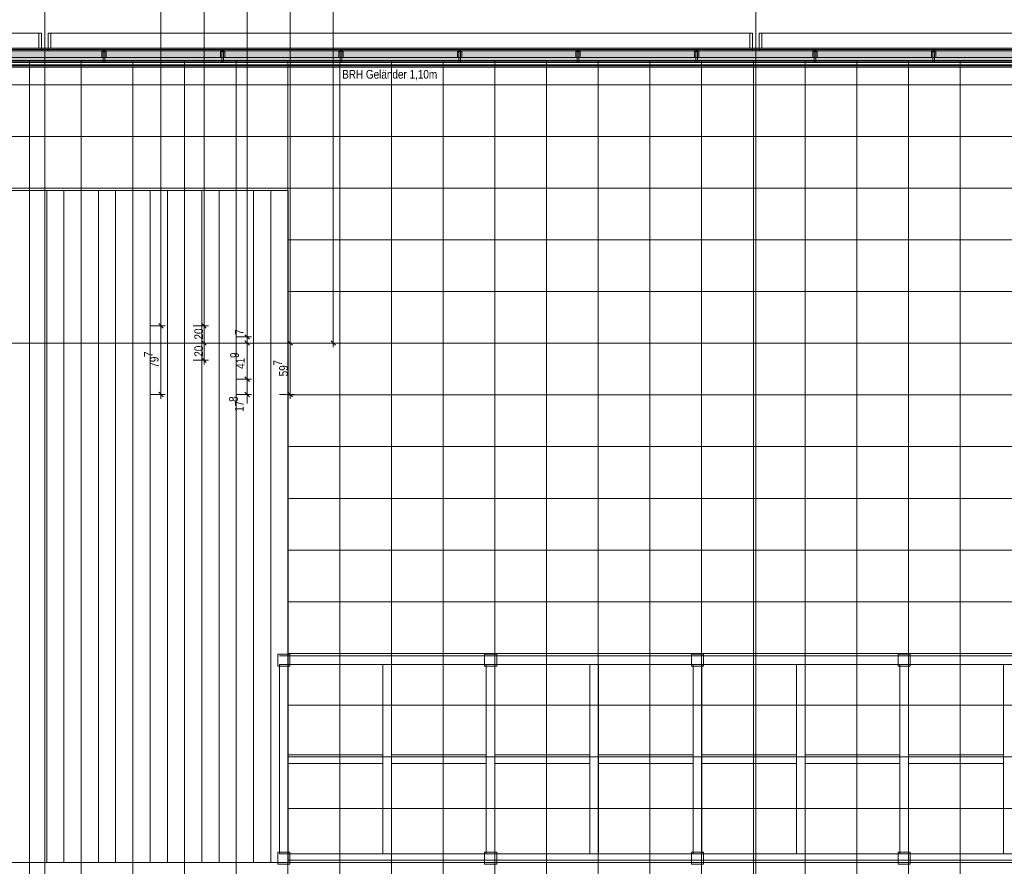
# Model space of a CAD drawing. Extents: x -620 to 300, y 62 to 1112.
# Tile 108 of 200: x -297 to -69, y 263 to 460. Entities that reach past the tile are written whole.
import ezdxf
from ezdxf.lldxf.tags import DXFTag

# ---------------------------------------------------------------- set-up
doc = ezdxf.new("R2010")
doc.units = 0
doc.layers.get('0').update_dxf_attribs({"lineweight": 13})
for name, color, linetype, lineweight, true_color in [('30 -33 Aussenwände- 7 Fassade_ Elemente', 7, 'Continuous', 9, 0x00aacc), ('30 -34 Innenwände- 6 Elemente', 7, 'Continuous', 9, 0xff6633), ('30 -36 Dächer- 3 Dachbeläge', 7, 'Continuous', 15, 0x9999ff), ('30 -36 Dächer- 4 Dachbekleidungen', 7, 'Continuous', 9, 0xccccff), ('60- 61 allgemeine Ausstattung- 4 Terrassen', 9, 'Continuous', 9, 0x808080), ('70 -72 Beschriftung- 1 Beschriftung allgemein', 7, 'Continuous', 9, 0xff6633), ('70 -76 Bemaßung- 2 Allgemein', 9, 'Continuous', 5, 0x808080)]:
    doc.layers.add(name, color=color, linetype=linetype, lineweight=lineweight, true_color=true_color)
doc.layers.add('70 -71 Achsen- 1 Gebäudeachsen', color=7, linetype='STRICHPUNKT2-A06CPVM0L0', lineweight=18)
doc.styles.get("Standard").update_dxf_attribs({"font": 'ARIALN.TTF'})
tags = doc.linetypes.add('grob-A06CPVLVL0', pattern=[14, 3, -8, 3]).pattern_tags.tags
tags[8:9] = [DXFTag(74, 4), DXFTag(75, 0), DXFTag(340, '0'), DXFTag(46, 0.0), DXFTag(50, 0.0), DXFTag(44, 0.0), DXFTag(45, 0.0)]
tags[6:7] = [DXFTag(74, 4), DXFTag(75, 0), DXFTag(340, '0'), DXFTag(46, 0.0), DXFTag(50, 0.0), DXFTag(44, 0.0), DXFTag(45, 0.0)]
tags[4:5] = [DXFTag(74, 4), DXFTag(75, 0), DXFTag(340, '0'), DXFTag(46, 0.0), DXFTag(50, 0.0), DXFTag(44, 0.0), DXFTag(45, 0.0)]
tags = doc.linetypes.add('STRICHPUNKT2-A06CPVM0L0', pattern=[12.7, 6.35, -3.175, 0, -3.175]).pattern_tags.tags
tags[10:11] = [DXFTag(74, 4), DXFTag(75, 0), DXFTag(340, '0'), DXFTag(46, 0.0), DXFTag(50, 0.0), DXFTag(44, 0.0), DXFTag(45, 0.0)]
tags[8:9] = [DXFTag(74, 4), DXFTag(75, 0), DXFTag(340, '0'), DXFTag(46, 0.0), DXFTag(50, 0.0), DXFTag(44, 0.0), DXFTag(45, 0.0)]
tags[6:7] = [DXFTag(74, 4), DXFTag(75, 0), DXFTag(340, '0'), DXFTag(46, 0.0), DXFTag(50, 0.0), DXFTag(44, 0.0), DXFTag(45, 0.0)]
tags[4:5] = [DXFTag(74, 4), DXFTag(75, 0), DXFTag(340, '0'), DXFTag(46, 0.0), DXFTag(50, 0.0), DXFTag(44, 0.0), DXFTag(45, 0.0)]

# ---------------------------------------------------------------- blocks, each defined once
blk = doc.blocks.new('Referenz-A06CPVM1L0')
at = {"layer": '30 -33 Aussenwände- 7 Fassade_ Elemente', "color": 0, "linetype": 'Continuous', "ltscale": 0.13}
for p, q in [((-346.88, 456.55), (-292.58, 456.55)), ((-346.88, 456.55), (-291.98, 456.55)), ((-292.58, 456.55), (-292.58, 453.01)), ((-291.98, 456.55), (-291.98, 452.41)), ((-290.38, 456.55), (-126.98, 456.55)), ((-290.38, 452.41), (-290.38, 456.55)), ((-289.78, 456.55), (-127.58, 456.55)), ((-289.78, 453.01), (-289.78, 456.55)), ((-127.58, 456.55), (-127.58, 453.01)), ((-126.98, 456.55), (-126.98, 452.41)), ((-125.38, 456.55), (26.88, 456.55)), ((-125.38, 452.41), (-125.38, 456.55)), ((-124.78, 456.55), (26.88, 456.55)), ((-124.78, 453.01), (-124.78, 456.55)), ((-292.58, 453.01), (-346.88, 453.01)), ((-127.58, 453.01), (-289.78, 453.01)), ((26.88, 453.01), (-124.78, 453.01)), ((-291.98, 452.41), (-346.88, 452.41)), ((-346.88, 452.41), (26.88, 452.41)), ((-126.98, 452.41), (-290.38, 452.41)), ((26.88, 452.41), (-125.38, 452.41))]:
    blk.add_line(p, q, dxfattribs=at)
at = {"layer": '30 -34 Innenwände- 6 Elemente', "color": 0, "linetype": 'Continuous', "ltscale": 0.13}
for p, q in [((-349.08, 450.21), (26.88, 450.21)), ((26.88, 452.41), (-346.88, 452.41)), ((-350.68, 448.61), (26.88, 448.61)), ((26.88, 449.21), (-350.08, 449.21))]:
    blk.add_line(p, q, dxfattribs=at)
at = {"layer": '30 -36 Dächer- 3 Dachbeläge', "color": 0, "linetype": 'Continuous', "ltscale": 0.15}
for p, q in [((-349.08, 453.01), (26.88, 453.01)), ((26.88, 450.01), (-349.08, 450.01))]:
    blk.add_line(p, q, dxfattribs=at)
at = {"layer": '30 -36 Dächer- 3 Dachbeläge', "color": 0, "lineweight": 9}
for p, q in [((-277.63, 452.31), (-277.63, 452.71)), ((-277.23, 452.71), (-277.23, 452.31)), ((-250.13, 452.31), (-250.13, 452.71)), ((-249.73, 452.71), (-249.73, 452.31)), ((-222.63, 452.31), (-222.63, 452.71)), ((-222.23, 452.71), (-222.23, 452.31)), ((-195.13, 452.31), (-195.13, 452.71)), ((-194.73, 452.71), (-194.73, 452.31)), ((-167.63, 452.31), (-167.63, 452.71)), ((-167.23, 452.71), (-167.23, 452.31)), ((-140.13, 452.31), (-140.13, 452.71)), ((-139.73, 452.71), (-139.73, 452.31)), ((-112.63, 452.31), (-112.63, 452.71)), ((-112.23, 452.71), (-112.23, 452.31)), ((-85.13, 452.31), (-85.13, 452.71)), ((-84.73, 452.71), (-84.73, 452.31)), ((-277.23, 452.31), (-277.63, 452.31)), ((-249.73, 452.31), (-250.13, 452.31)), ((-222.23, 452.31), (-222.63, 452.31)), ((-194.73, 452.31), (-195.13, 452.31)), ((-167.23, 452.31), (-167.63, 452.31)), ((-139.73, 452.31), (-140.13, 452.31)), ((-112.23, 452.31), (-112.63, 452.31)), ((-84.73, 452.31), (-85.13, 452.31))]:
    blk.add_line(p, q, dxfattribs=at)
at = {"layer": '30 -36 Dächer- 3 Dachbeläge', "color": 0, "lineweight": 0}
for points in [[(-349.08, 450.01), (-349.08, 453.01), (26.88, 450.01)], [(26.88, 450.01), (-349.08, 453.01), (26.88, 453.01)], [(-277.63, 452.31), (-277.23, 452.31), (-277.63, 452.71)], [(-277.63, 452.71), (-277.23, 452.31), (-277.23, 452.71)], [(-250.13, 452.31), (-249.73, 452.31), (-250.13, 452.71)], [(-250.13, 452.71), (-249.73, 452.31), (-249.73, 452.71)], [(-222.63, 452.31), (-222.23, 452.31), (-222.63, 452.71)], [(-222.63, 452.71), (-222.23, 452.31), (-222.23, 452.71)], [(-195.13, 452.31), (-194.73, 452.31), (-195.13, 452.71)], [(-195.13, 452.71), (-194.73, 452.31), (-194.73, 452.71)], [(-167.63, 452.31), (-167.23, 452.31), (-167.63, 452.71)], [(-167.63, 452.71), (-167.23, 452.31), (-167.23, 452.71)], [(-140.13, 452.31), (-139.73, 452.31), (-140.13, 452.71)], [(-140.13, 452.71), (-139.73, 452.31), (-139.73, 452.71)], [(-112.63, 452.31), (-112.23, 452.31), (-112.63, 452.71)], [(-112.63, 452.71), (-112.23, 452.31), (-112.23, 452.71)], [(-85.13, 452.31), (-84.73, 452.31), (-85.13, 452.71)], [(-85.13, 452.71), (-84.73, 452.31), (-84.73, 452.71)]]:
    blk.add_solid(points, dxfattribs=at)
at = {"layer": '30 -36 Dächer- 4 Dachbekleidungen', "color": 0, "linetype": 'Continuous', "ltscale": 0.13}
for p, q in [((-349.08, 452.71), (26.88, 452.71)), ((26.88, 450.91), (-349.08, 450.91)), ((-277.93, 450.91), (-277.93, 452.31)), ((-277.93, 452.31), (-277.63, 452.31)), ((-277.23, 452.31), (-277.63, 452.31)), ((-277.63, 452.31), (-277.63, 450.91)), ((-277.63, 449.71), (-277.63, 450.91)), ((-277.23, 450.91), (-277.23, 452.31)), ((-276.93, 452.31), (-277.23, 452.31)), ((-277.23, 450.91), (-277.23, 449.71)), ((-276.93, 450.91), (-276.93, 452.31)), ((-250.43, 450.91), (-250.43, 452.31)), ((-250.43, 452.31), (-250.13, 452.31)), ((-249.73, 452.31), (-250.13, 452.31)), ((-250.13, 452.31), (-250.13, 450.91)), ((-250.13, 449.71), (-250.13, 450.91)), ((-249.73, 450.91), (-249.73, 452.31)), ((-249.43, 452.31), (-249.73, 452.31)), ((-249.73, 450.91), (-249.73, 449.71)), ((-249.43, 450.91), (-249.43, 452.31)), ((-222.93, 450.91), (-222.93, 452.31)), ((-222.93, 452.31), (-222.63, 452.31)), ((-222.23, 452.31), (-222.63, 452.31)), ((-222.63, 452.31), (-222.63, 450.91)), ((-222.63, 449.71), (-222.63, 450.91)), ((-222.23, 450.91), (-222.23, 452.31)), ((-221.93, 452.31), (-222.23, 452.31)), ((-222.23, 450.91), (-222.23, 449.71)), ((-221.93, 450.91), (-221.93, 452.31)), ((-195.43, 450.91), (-195.43, 452.31)), ((-195.43, 452.31), (-195.13, 452.31)), ((-194.73, 452.31), (-195.13, 452.31)), ((-195.13, 452.31), (-195.13, 450.91)), ((-195.13, 449.71), (-195.13, 450.91)), ((-194.73, 450.91), (-194.73, 452.31)), ((-194.43, 452.31), (-194.73, 452.31)), ((-194.73, 450.91), (-194.73, 449.71)), ((-194.43, 450.91), (-194.43, 452.31)), ((-167.93, 450.91), (-167.93, 452.31)), ((-167.93, 452.31), (-167.63, 452.31)), ((-167.23, 452.31), (-167.63, 452.31)), ((-167.63, 452.31), (-167.63, 450.91)), ((-167.63, 449.71), (-167.63, 450.91)), ((-167.23, 450.91), (-167.23, 452.31)), ((-166.93, 452.31), (-167.23, 452.31)), ((-167.23, 450.91), (-167.23, 449.71)), ((-166.93, 450.91), (-166.93, 452.31)), ((-140.43, 450.91), (-140.43, 452.31)), ((-140.43, 452.31), (-140.13, 452.31)), ((-139.73, 452.31), (-140.13, 452.31)), ((-140.13, 452.31), (-140.13, 450.91)), ((-140.13, 449.71), (-140.13, 450.91)), ((-139.73, 450.91), (-139.73, 452.31)), ((-139.43, 452.31), (-139.73, 452.31)), ((-139.73, 450.91), (-139.73, 449.71)), ((-139.43, 450.91), (-139.43, 452.31)), ((-112.93, 450.91), (-112.93, 452.31)), ((-112.93, 452.31), (-112.63, 452.31)), ((-112.23, 452.31), (-112.63, 452.31)), ((-112.63, 452.31), (-112.63, 450.91)), ((-112.63, 449.71), (-112.63, 450.91)), ((-112.23, 450.91), (-112.23, 452.31)), ((-111.93, 452.31), (-112.23, 452.31)), ((-112.23, 450.91), (-112.23, 449.71)), ((-111.93, 450.91), (-111.93, 452.31)), ((-85.43, 450.91), (-85.43, 452.31)), ((-85.43, 452.31), (-85.13, 452.31)), ((-84.73, 452.31), (-85.13, 452.31)), ((-85.13, 452.31), (-85.13, 450.91)), ((-85.13, 449.71), (-85.13, 450.91)), ((-84.73, 450.91), (-84.73, 452.31)), ((-84.43, 452.31), (-84.73, 452.31)), ((-84.73, 450.91), (-84.73, 449.71)), ((-84.43, 450.91), (-84.43, 452.31)), ((-350.38, 448.91), (26.88, 448.91)), ((26.88, 449.71), (-349.58, 449.71)), ((-277.23, 449.71), (-277.63, 449.71)), ((-249.73, 449.71), (-250.13, 449.71)), ((-222.23, 449.71), (-222.63, 449.71)), ((-194.73, 449.71), (-195.13, 449.71)), ((-167.23, 449.71), (-167.63, 449.71)), ((-139.73, 449.71), (-140.13, 449.71)), ((-112.23, 449.71), (-112.63, 449.71)), ((-84.73, 449.71), (-85.13, 449.71))]:
    blk.add_line(p, q, dxfattribs=at)
at = {"layer": '60- 61 allgemeine Ausstattung- 4 Terrassen', "color": 0}
for p, q in [((26.88, 450.21), (-349.08, 450.21)), ((-294.76, 420.01), (-294.76, 450.21)), ((-282.76, 420.01), (-282.76, 450.21)), ((-270.76, 420.01), (-270.76, 450.21)), ((-258.76, 420.01), (-258.76, 450.21)), ((-246.76, 420.01), (-246.76, 450.21)), ((-234.76, 420.01), (-234.76, 450.21)), ((-222.76, 214.01), (-222.76, 450.21)), ((-210.76, 214.01), (-210.76, 450.21)), ((-198.76, 214.01), (-198.76, 450.21)), ((-186.76, 214.01), (-186.76, 450.21)), ((-174.76, 214.01), (-174.76, 450.21)), ((-162.76, 214.01), (-162.76, 450.21)), ((-150.76, 214.01), (-150.76, 450.21)), ((-138.76, 214.01), (-138.76, 450.21)), ((-126.76, 214.01), (-126.76, 450.21)), ((-114.76, 214.01), (-114.76, 450.21)), ((-102.76, 214.01), (-102.76, 450.21)), ((-90.76, 214.01), (-90.76, 450.21)), ((-78.76, 214.01), (-78.76, 450.21)), ((-398.08, 444.55), (26.88, 444.55)), ((-398.08, 432.55), (26.88, 432.55)), ((-398.08, 420.55), (26.88, 420.55)), ((-354.73, 420.01), (-234.73, 420.01)), ((-354.73, 420.01), (-234.73, 420.01)), ((-294.76, 264.01), (-294.76, 420.01)), ((-290.76, 264.01), (-290.76, 420.01)), ((-286.76, 264.01), (-286.76, 420.01)), ((-282.76, 264.01), (-282.76, 420.01)), ((-278.76, 264.01), (-278.76, 420.01)), ((-274.76, 264.01), (-274.76, 420.01)), ((-270.76, 264.01), (-270.76, 420.01)), ((-266.76, 264.01), (-266.76, 420.01)), ((-262.76, 264.01), (-262.76, 420.01)), ((-258.76, 264.01), (-258.76, 420.01)), ((-254.76, 264.01), (-254.76, 420.01)), ((-250.76, 264.01), (-250.76, 420.01)), ((-246.76, 264.01), (-246.76, 420.01)), ((-242.76, 264.01), (-242.76, 420.01)), ((-238.76, 264.01), (-238.76, 420.01)), ((-234.76, 264.01), (-234.76, 420.01)), ((-234.73, 420.01), (-234.73, 264.01)), ((-234.73, 420.01), (-234.73, 264.01)), ((-234.73, 408.55), (26.88, 408.55)), ((-234.73, 396.55), (26.88, 396.55)), ((-234.73, 384.55), (31.02, 384.55)), ((-234.73, 372.55), (44.42, 372.55)), ((-234.73, 360.55), (44.42, 360.55)), ((-234.73, 348.55), (44.42, 348.55)), ((-234.73, 336.55), (44.42, 336.55)), ((-234.73, 324.55), (44.42, 324.55)), ((-237.13, 312.41), (-234.33, 312.41)), ((-237.13, 309.61), (-237.13, 312.41)), ((-234.73, 312.55), (44.42, 312.55)), ((-234.33, 312.41), (-234.33, 309.61)), ((-189.13, 312.41), (-186.33, 312.41)), ((-189.13, 309.61), (-189.13, 312.41)), ((-186.33, 312.41), (-186.33, 309.61)), ((-141.13, 312.41), (-138.33, 312.41)), ((-141.13, 309.61), (-141.13, 312.41)), ((-138.33, 312.41), (-138.33, 309.61)), ((-93.13, 312.41), (-90.33, 312.41)), ((-93.13, 309.61), (-93.13, 312.41)), ((-90.33, 312.41), (-90.33, 309.61)), ((-234.33, 309.61), (-237.13, 309.61)), ((-186.33, 309.61), (-189.13, 309.61)), ((-138.33, 309.61), (-141.13, 309.61)), ((-90.33, 309.61), (-93.13, 309.61)), ((-234.73, 300.55), (44.42, 300.55)), ((-234.73, 288.55), (44.42, 288.55)), ((-234.73, 276.55), (44.42, 276.55)), ((-237.13, 266.41), (-234.33, 266.41)), ((-237.13, 263.61), (-237.13, 266.41)), ((-234.33, 266.41), (-234.33, 263.61)), ((-189.13, 266.41), (-186.33, 266.41)), ((-189.13, 263.61), (-189.13, 266.41)), ((-186.33, 266.41), (-186.33, 263.61)), ((-141.13, 266.41), (-138.33, 266.41)), ((-141.13, 263.61), (-141.13, 266.41)), ((-138.33, 266.41), (-138.33, 263.61)), ((-93.13, 266.41), (-90.33, 266.41)), ((-93.13, 263.61), (-93.13, 266.41)), ((-90.33, 266.41), (-90.33, 263.61)), ((-234.73, 264.01), (-354.73, 264.01)), ((-234.73, 264.01), (-354.73, 264.01)), ((-294.76, 214.01), (-294.76, 264.01)), ((-282.76, 214.01), (-282.76, 264.01)), ((-270.76, 214.01), (-270.76, 264.01)), ((-258.76, 214.01), (-258.76, 264.01)), ((-246.76, 214.01), (-246.76, 264.01)), ((-234.33, 263.61), (-237.13, 263.61)), ((-234.76, 214.01), (-234.76, 264.01)), ((-234.73, 264.55), (44.42, 264.55)), ((-186.33, 263.61), (-189.13, 263.61)), ((-138.33, 263.61), (-141.13, 263.61)), ((-90.33, 263.61), (-93.13, 263.61))]:
    blk.add_line(p, q, dxfattribs=at)
at = {"layer": '60- 61 allgemeine Ausstattung- 4 Terrassen', "color": 0, "linetype": 'grob-A06CPVLVL0', "ltscale": 0.13}
for p, q in [((2.87, 312.01), (-236.73, 312.01)), ((-236.73, 310.01), (-236.73, 266.01)), ((-236.73, 310.01), (2.87, 310.01)), ((-234.73, 310.01), (-234.73, 266.01)), ((-212.73, 310.01), (-212.73, 266.01)), ((-210.73, 310.01), (-210.73, 266.01)), ((-188.73, 310.01), (-188.73, 266.01)), ((-186.73, 310.01), (-186.73, 266.01)), ((-164.73, 310.01), (-164.73, 266.01)), ((-162.73, 310.01), (-162.73, 266.01)), ((-140.73, 310.01), (-140.73, 266.01)), ((-138.73, 310.01), (-138.73, 266.01)), ((-116.73, 310.01), (-116.73, 266.01)), ((-114.73, 310.01), (-114.73, 266.01)), ((-92.73, 310.01), (-92.73, 266.01)), ((-90.73, 310.01), (-90.73, 266.01)), ((-68.73, 310.01), (-68.73, 266.01)), ((-212.73, 289.01), (-234.73, 289.01)), ((-188.73, 289.01), (-210.73, 289.01)), ((-164.73, 289.01), (-186.73, 289.01)), ((-140.73, 289.01), (-162.73, 289.01)), ((-116.73, 289.01), (-138.73, 289.01)), ((-92.73, 289.01), (-114.73, 289.01)), ((-68.73, 289.01), (-90.73, 289.01)), ((-212.73, 287.01), (-234.73, 287.01)), ((-188.73, 287.01), (-210.73, 287.01)), ((-164.73, 287.01), (-186.73, 287.01)), ((-140.73, 287.01), (-162.73, 287.01)), ((-116.73, 287.01), (-138.73, 287.01)), ((-92.73, 287.01), (-114.73, 287.01)), ((-68.73, 287.01), (-90.73, 287.01)), ((-236.73, 266.01), (2.87, 266.01)), ((-236.73, 264.01), (2.87, 264.01))]:
    blk.add_line(p, q, dxfattribs=at)
at = {"layer": '70 -71 Achsen- 1 Gebäudeachsen', "color": 0, "linetype": 'STRICHPUNKT2-A06CPVM0L0', "ltscale": 0.18}
for p, q in [((-291.18, 1084.55), (-291.18, 85.11)), ((-126.18, 1084.55), (-126.18, 85.11)), ((-539.61, 384.61), (75.88, 384.61))]:
    blk.add_line(p, q, dxfattribs=at)
at = {"layer": '70 -76 Bemaßung- 2 Allgemein', "color": 0, "linetype": 'Continuous', "ltscale": 0.13}
for p, q in [((-234.24, 385.67), (-234.24, 596.61)), ((-224.24, 385.67), (-224.24, 548.55)), ((-244.24, 387.07), (-244.24, 547.15)), ((-254.24, 389.67), (-254.24, 544.55)), ((-264.24, 389.67), (-264.24, 541.05)), ((-266.74, 388.61), (-263.24, 388.61)), ((-266.74, 388.61), (-263.24, 388.61)), ((-264.24, 387.61), (-264.24, 389.67)), ((-264.24, 389.61), (-264.24, 387.55)), ((-256.74, 388.61), (-253.24, 388.61)), ((-256.74, 388.61), (-253.24, 388.61)), ((-254.24, 387.61), (-254.24, 389.67)), ((-254.24, 389.61), (-254.24, 387.55)), ((-264.24, 373.73), (-264.24, 387.55)), ((-254.24, 385.67), (-254.24, 387.55)), ((-244.24, 387.07), (-244.24, 388.13)), ((-244.24, 385.01), (-244.24, 387.07)), ((-244.24, 385.01), (-244.24, 387.07)), ((-256.74, 384.61), (-253.24, 384.61)), ((-256.74, 384.61), (-253.24, 384.61)), ((-254.24, 383.61), (-254.24, 385.67)), ((-254.24, 385.61), (-254.24, 383.55)), ((-246.74, 386.01), (-243.24, 386.01)), ((-246.74, 386.01), (-243.24, 386.01)), ((-246.74, 384.61), (-243.24, 384.61)), ((-246.74, 384.61), (-243.24, 384.61)), ((-244.24, 384.61), (-244.24, 386.01)), ((-244.24, 385.61), (-244.24, 383.55)), ((-244.24, 385.61), (-244.24, 383.55)), ((-236.74, 384.61), (-233.24, 384.61)), ((-236.74, 384.61), (-233.24, 384.61)), ((-234.24, 383.61), (-234.24, 385.67)), ((-234.24, 385.61), (-234.24, 383.55)), ((-226.74, 384.61), (-223.24, 384.61)), ((-224.24, 383.61), (-224.24, 385.67)), ((-254.24, 381.67), (-254.24, 383.55)), ((-254.24, 379.61), (-254.24, 381.67)), ((-244.24, 383.55), (-244.24, 382.49)), ((-244.24, 377.29), (-244.24, 383.55)), ((-234.24, 373.73), (-234.24, 383.55)), ((-256.74, 380.61), (-253.24, 380.61)), ((-244.24, 377.29), (-244.24, 378.35)), ((-244.24, 375.23), (-244.24, 377.29)), ((-244.24, 375.23), (-244.24, 377.29)), ((-246.74, 376.23), (-243.24, 376.23)), ((-246.74, 376.23), (-243.24, 376.23)), ((-244.24, 372.67), (-244.24, 376.23)), ((-266.74, 372.67), (-263.24, 372.67)), ((-264.24, 371.67), (-264.24, 373.73)), ((-246.74, 372.67), (-243.24, 372.67)), ((-244.24, 373.67), (-244.24, 371.61)), ((-236.74, 372.67), (-233.24, 372.67)), ((-234.24, 371.67), (-234.24, 373.73)), ((-244.24, 371.61), (-244.24, 370.55))]:
    blk.add_line(p, q, dxfattribs=at)
at = {"layer": '70 -76 Bemaßung- 2 Allgemein', "color": 0, "linetype": 'Continuous', "lineweight": 20, "ltscale": 0.2}
for p, q in [((-263.71, 388.08), (-264.77, 389.14)), ((-264.77, 389.14), (-263.71, 388.08)), ((-253.71, 388.08), (-254.77, 389.14)), ((-254.77, 389.14), (-253.71, 388.08)), ((-243.71, 385.48), (-244.77, 386.54)), ((-243.71, 385.48), (-244.77, 386.54)), ((-253.71, 384.08), (-254.77, 385.14)), ((-254.77, 385.14), (-253.71, 384.08)), ((-244.77, 385.14), (-243.71, 384.08)), ((-244.77, 385.14), (-243.71, 384.08)), ((-233.71, 384.08), (-234.77, 385.14)), ((-234.77, 385.14), (-233.71, 384.08)), ((-223.71, 384.08), (-224.77, 385.14)), ((-253.71, 380.08), (-254.77, 381.14)), ((-243.71, 375.7), (-244.77, 376.76)), ((-243.71, 375.7), (-244.77, 376.76)), ((-263.71, 372.14), (-264.77, 373.2)), ((-244.77, 373.2), (-243.71, 372.14)), ((-233.71, 372.14), (-234.77, 373.2))]:
    blk.add_line(p, q, dxfattribs=at)
at = {"layer": '70 -72 Beschriftung- 1 Beschriftung allgemein', "color": 0, "linetype": 'Continuous', "ltscale": 0.13, "insert": (-222.19, 447.99), "char_height": 2.0138, "attachment_point": 1}
blk.add_mtext('{\\fArial Narrow;BRH Geländer 1,10m}', dxfattribs=at)
at = {"layer": '70 -76 Bemaßung- 2 Allgemein', "color": 0, "linetype": 'Continuous', "ltscale": 0.13, "char_height": 2.0138, "attachment_point": 1, "rotation": 90}
for s, insert in [('{\\fArial Narrow;20}', (-256.49, 385.42)), ('{\\fArial Narrow;7}', (-247.06, 386.5)), ('{\\fArial Narrow;20}', (-256.49, 381.42)), ('{\\fArial Narrow;7}', (-268.15, 381.34)), ('{\\fArial Narrow;79}', (-266.81, 378.88)), ('{\\fArial Narrow;9}', (-248.17, 381.15)), ('{\\fArial Narrow;41}', (-246.82, 378.61)), ('{\\fArial Narrow;7}', (-238.15, 379.35)), ('{\\fArial Narrow;59}', (-236.81, 376.87)), ('{\\fArial Narrow;8}', (-248.42, 370.95)), ('{\\fArial Narrow;17}', (-247.08, 368.63))]:
    blk.add_mtext(s, dxfattribs=dict(at, insert=insert))

msp = doc.modelspace()

# ---------------------------------------------------------------- block references
at = {"color": 8, "lineweight": 13, "ltscale": 0.13, "true_color": 0x808080}
msp.add_blockref('Referenz-A06CPVM1L0', (0, 0), dxfattribs=at)

doc.saveas('drawing.dxf')
